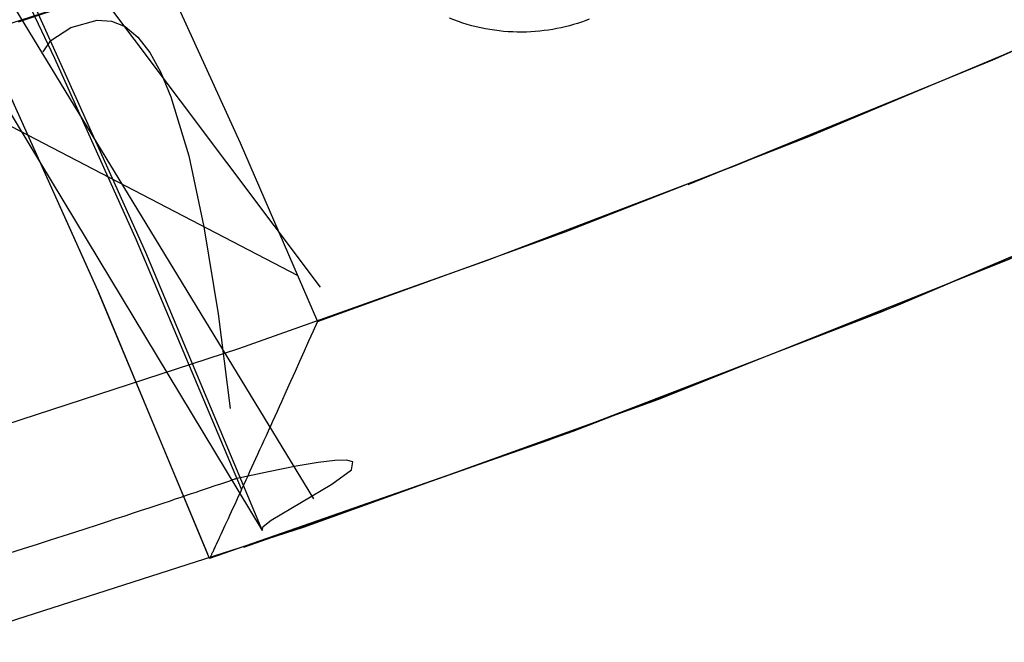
# Model space of a CAD drawing. Header units: millimetres. Extents: x -58 to 58, y -58 to 57.
# Tile 39 of 102: x 17.03 to 22.22, y -55.04 to -51.76. Entities that reach past the tile are written whole.
import ezdxf

# ---------------------------------------------------------------- set-up
doc = ezdxf.new("R2010")
doc.units = ezdxf.units.MM
doc.header["$MEASUREMENT"] = 0
doc.layers.add('Predefinito', color=5, linetype='Continuous')

msp = doc.modelspace()

# ---------------------------------------------------------------- linework, layer by layer
at = {"layer": 'Predefinito', "extrusion": (-5.19436e-06, 2.54963e-05, 1)}
msp.add_lwpolyline([(17.3356, -28.1987), (17.3293, -28.7285), (17.3355, -29.2598), (17.354, -29.7923), (17.3847, -30.3255), (17.4349, -30.9406), (17.5004, -31.5559), (17.5806, -32.1711), (17.6748, -32.7859), (17.7825, -33.4001), (17.9028, -34.0134), (18.0354, -34.6259), (18.1794, -35.2374), (18.4993, -36.4569), (18.8578, -37.6704), (19.2502, -38.8768), (19.6731, -40.0767), (20.1233, -41.2709), (20.5974, -42.4585), (21.6075, -44.8137), (22.6883, -47.1478), (23.8257, -49.4599), (25.0206, -51.7725)], dxfattribs=at)
at = {"layer": 'Predefinito'}
for points in [[(15.7642, -52.1703), (17.5556, -51.5951), (19.326, -50.9584), (21.0733, -50.261), (22.7956, -49.5036), (24.4907, -48.6873), (26.1566, -47.813), (27.7913, -46.8817), (29.3929, -45.8945), (30.9595, -44.8526), (32.4892, -43.7573), (33.9802, -42.6098), (35.4307, -41.4116), (36.8389, -40.164), (38.2033, -38.8685), (39.5221, -37.5267), (40.7938, -36.1402), (42.0169, -34.7106), (43.19, -33.2397), (44.3116, -31.7291)], [(43.864, -35.6118), (42.9294, -36.7331), (41.9652, -37.8308), (40.9723, -38.904), (39.9515, -39.9515), (38.904, -40.9723), (37.8308, -41.9652), (36.7331, -42.9294), (35.6118, -43.864), (34.4684, -44.7681), (33.304, -45.6409), (32.1199, -46.4819), (30.9174, -47.2902), (29.6978, -48.0655), (28.4625, -48.8072), (27.2128, -49.5148), (25.9501, -50.188), (24.6759, -50.8267), (23.3914, -51.4304), (22.0981, -51.9993), (20.7974, -52.533), (19.4905, -53.0318), (18.1788, -53.4956), (16.8637, -53.9246)], [(16.632, -55.042), (18.5219, -54.4352), (20.3898, -53.7634), (22.2333, -53.0276), (24.0504, -52.2286), (25.8388, -51.3674), (27.5964, -50.4449), (29.3211, -49.4623), (31.0109, -48.4208), (32.6637, -47.3216), (34.2776, -46.1659), (35.8507, -44.9553), (37.381, -43.6911), (38.8668, -42.3748), (40.3062, -41.008), (41.6976, -39.5924), (43.0394, -38.1296), (44.3298, -36.6213)], [(18.577, -54.286), (13.9259, -46.6564)], [(16.9716, -49.8693), (17.3186, -50.5555), (17.7634, -51.4787), (18.1887, -52.4111), (18.5956, -53.3522)], [(18.5956, -53.3522), (19.9008, -52.8792), (21.1945, -52.3741), (22.4753, -51.8374), (23.7422, -51.2695)], [(20.5493, -52.6306), (22.1562, -51.9745), (23.7422, -51.2695)], [(25.0203, -51.771), (23.3079, -52.5642), (21.5704, -53.3007), (19.8097, -53.9799), (18.0276, -54.6009)], [(18.2077, -54.5411), (19.9432, -53.9307), (21.6583, -53.2651), (23.3513, -52.5449), (25.0203, -51.771)], [(20.0275, -51.7605), (20.0074, -51.768), (19.9869, -51.7752), (19.9662, -51.782), (19.9452, -51.7883), (19.9238, -51.7942), (19.9022, -51.7997), (19.8803, -51.8048), (19.8581, -51.8094), (19.8357, -51.8135), (19.8131, -51.8171), (19.7902, -51.8202), (19.7671, -51.8228), (19.7439, -51.8249), (19.7204, -51.8264), (19.6968, -51.8274), (19.6731, -51.8279), (19.6493, -51.8277), (19.6254, -51.827), (19.6014, -51.8258), (19.5773, -51.8239), (19.5532, -51.8214), (19.5291, -51.8184), (19.505, -51.8147), (19.4809, -51.8105), (19.4569, -51.8057), (19.433, -51.8002), (19.4091, -51.7942), (19.3854, -51.7875), (19.3618, -51.7803), (19.3384, -51.7725), (19.3152, -51.7641), (19.2922, -51.7551)], [(18.0181, -54.5772), (17.437, -53.1863), (16.8383, -51.8613)], [(18.0276, -54.6009), (17.4465, -53.2082), (16.8478, -51.8815)]]:
    msp.add_lwpolyline(points, dxfattribs=at)
at = {"layer": 'Predefinito', "extrusion": (1, 0, 0)}
msp.add_lwpolyline([(-51.8279, 320), (-51.793, 319.9994), (-51.7581, 319.9976), (-51.7234, 319.9945), (-51.6887, 319.9903), (-51.6543, 319.9848), (-51.62, 319.9782), (-51.586, 319.9703), (-51.5523, 319.9613), (-51.5189, 319.9511), (-51.4859, 319.9397), (-51.4533, 319.9272), (-51.4212, 319.9136), (-51.3896, 319.8988), (-51.3585, 319.883), (-51.3279, 319.8661), (-51.298, 319.8481), (-51.2688, 319.8291), (-51.2402, 319.8091), (-51.2123, 319.7881), (-51.1852, 319.7661), (-51.1588, 319.7432), (-51.1333, 319.7194), (-51.1086, 319.6947), (-51.0848, 319.6692), (-51.0619, 319.6429), (-51.0399, 319.6157), (-51.0189, 319.5879), (-50.9989, 319.5593), (-50.9799, 319.53), (-50.9619, 319.5001), (-50.945, 319.4696), (-50.9292, 319.4385), (-50.9144, 319.4069), (-50.9008, 319.3747), (-50.8882, 319.3421), (-50.8769, 319.3091), (-50.8667, 319.2758), (-50.8576, 319.2421), (-50.8498, 319.2081), (-50.8431, 319.1738), (-50.8376, 319.1393), (-50.8334, 319.1047), (-50.8303, 319.0699), (-50.8285, 319.0351), (-50.8279, 319.0002)], dxfattribs=at)
at = {"layer": 'Predefinito', "extrusion": (-0.401388, 0.915908, 0)}
msp.add_lwpolyline([(4.3774, 320), (4.3996, 319.9998), (4.422, 319.999), (4.4445, 319.9977), (4.4673, 319.996), (4.4901, 319.9936), (4.5131, 319.9908), (4.5362, 319.9873), (4.5594, 319.9833), (4.5826, 319.9787), (4.6059, 319.9735), (4.6292, 319.9678), (4.6526, 319.9614), (4.6759, 319.9544), (4.6992, 319.9468), (4.7224, 319.9386), (4.7455, 319.9298), (4.7685, 319.9203), (4.7914, 319.9103), (4.8142, 319.8996), (4.8367, 319.8883), (4.8591, 319.8764), (4.8812, 319.8638), (4.903, 319.8507), (4.9246, 319.837), (4.9459, 319.8227), (4.9669, 319.8078), (4.9875, 319.7924), (5.0077, 319.7764), (5.0276, 319.7598), (5.047, 319.7427), (5.066, 319.7252), (5.0845, 319.7071), (5.1026, 319.6886), (5.1202, 319.6696), (5.1372, 319.6501), (5.1538, 319.6303), (5.1698, 319.6101), (5.1852, 319.5895), (5.2001, 319.5685), (5.2144, 319.5472), (5.2281, 319.5256), (5.2413, 319.5038), (5.2538, 319.4816), (5.2657, 319.4593), (5.277, 319.4367), (5.2877, 319.414), (5.2978, 319.3911), (5.3072, 319.3681), (5.316, 319.345), (5.3242, 319.3217), (5.3318, 319.2985), (5.3388, 319.2752), (5.3452, 319.2518), (5.351, 319.2285), (5.3561, 319.2052), (5.3607, 319.182), (5.3647, 319.1588), (5.3682, 319.1357), (5.371, 319.1127), (5.3734, 319.0899), (5.3752, 319.0671), (5.3764, 319.0446), (5.3772, 319.0222), (5.3774, 319)], dxfattribs=at)
at = {"layer": 'Predefinito', "extrusion": (-0.383175, 0.923676, 0)}
msp.add_lwpolyline([(3.5721, 319.952), (3.5906, 319.9459), (3.6089, 319.9394), (3.6273, 319.9325), (3.6455, 319.9252), (3.6637, 319.9176), (3.6818, 319.9095), (3.6998, 319.9011), (3.7177, 319.8922), (3.7355, 319.883), (3.7531, 319.8734), (3.7706, 319.8634), (3.788, 319.8531), (3.8051, 319.8423), (3.8221, 319.8312), (3.8389, 319.8197), (3.8554, 319.8079), (3.8718, 319.7957), (3.8879, 319.7832), (3.9038, 319.7703), (3.9194, 319.7571), (3.9348, 319.7436), (3.9499, 319.7297), (3.9647, 319.7156), (3.9792, 319.7011), (3.9934, 319.6863), (4.0073, 319.6713), (4.0209, 319.656), (4.0342, 319.6404), (4.0471, 319.6245), (4.0597, 319.6085), (4.072, 319.5922), (4.0839, 319.5756), (4.0954, 319.5589), (4.1066, 319.5419), (4.1174, 319.5248), (4.1278, 319.5075), (4.1378, 319.4901), (4.1475, 319.4724), (4.1568, 319.4547), (4.1657, 319.4368), (4.1742, 319.4188), (4.1823, 319.4008), (4.1901, 319.3826), (4.1974, 319.3643), (4.2044, 319.346), (4.2109, 319.3276), (4.2171, 319.3092), (4.2229, 319.2908), (4.2283, 319.2723), (4.2334, 319.2538), (4.238, 319.2354), (4.2423, 319.2169), (4.2462, 319.1985), (4.2498, 319.1801), (4.253, 319.1617), (4.2558, 319.1434), (4.2583, 319.1252), (4.2604, 319.107), (4.2622, 319.0889), (4.2636, 319.0709), (4.2647, 319.053), (4.2655, 319.0352), (4.266, 319.0176), (4.2661, 319)], dxfattribs=at)
at = {"layer": 'Predefinito', "extrusion": (-0.374383, 0.927274, 0)}
msp.add_lwpolyline([(3.5912, 319.4997), (3.6079, 319.4694), (3.6236, 319.4387), (3.6381, 319.4077), (3.6514, 319.3764), (3.6636, 319.3449), (3.6746, 319.3132), (3.6845, 319.2815), (3.6933, 319.2497), (3.7009, 319.2179), (3.7075, 319.1862), (3.7129, 319.1546), (3.7173, 319.1231), (3.7207, 319.0919), (3.7231, 319.061), (3.7245, 319.0303), (3.7249, 319)], dxfattribs=at)
at = {"layer": 'Predefinito', "extrusion": (-6.07796e-07, 1, 0.000567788)}
msp.add_lwpolyline([(-18.0276, 319.031), (-18.3047, 60.1345)], dxfattribs=at)
at = {"layer": 'Predefinito'}
for points in [[(13.6797, -46.7954, 60.1664), (18.3048, -54.4539, 60.1036)], [(18.6119, -53.1715, 49.9815), (14.4261, -47.6054, 48.4244)], [(16.4106, -50.2499, 60.0955), (17.0587, -51.5854, 60.0982), (17.6903, -52.9862, 60.1009), (18.3048, -54.4539, 60.1036)], [(18.4939, -53.1126, 39.9653), (14.1302, -50.8417, 38.1971)], [(18.1962, -54.2361, 319.7071), (17.6421, -52.924, 319.7071), (17.2111, -51.9676, 319.7071), (16.7594, -51.0203, 319.7071)], [(18.4442, -51.2841, 35), (18.2489, -51.3539, 34.3815), (18.1423, -51.3917, 34.0722), (18.0284, -51.4318, 33.7629), (17.9058, -51.4746, 33.4536), (17.7735, -51.5204, 33.1443), (17.6307, -51.5694, 32.835), (17.5549, -51.5953, 32.6804), (17.4755, -51.6222, 32.5257), (17.3925, -51.6503, 32.3711), (17.3054, -51.6795, 32.2165), (17.2142, -51.71, 32.0618), (17.1184, -51.7418, 31.9072), (17.0179, -51.7749, 31.7525)], [(17.1508, -51.9324, 60.1705), (17.1906, -51.8726, 57.3871), (17.295, -51.8041, 54.7733), (17.4351, -51.7658, 52.1719), (17.5096, -51.7709, 50.8801), (17.5821, -51.7991, 49.5965), (17.6498, -51.8543, 48.3226), (17.7124, -51.9356, 47.0595), (17.7701, -52.041, 45.8083), (17.8232, -52.1683, 44.5698), (17.9174, -52.48, 42.135), (17.9974, -52.8538, 39.7628), (18.0716, -53.3125, 37.2564), (18.136, -53.8099, 34.8166)], [(18.5956, -53.3522, 320), (18.5726, -53.4039, 319.9991), (18.5492, -53.4563, 319.9965), (18.5256, -53.5091, 319.992), (18.5018, -53.5622, 319.9857), (18.4779, -53.6155, 319.9776), (18.4539, -53.6688, 319.9674), (18.43, -53.722, 319.9554), (18.4062, -53.7748, 319.9413), (18.3944, -53.801, 319.9335), (18.3826, -53.8271, 319.9252), (18.3708, -53.853, 319.9164), (18.3592, -53.8787, 319.9071), (18.3476, -53.9043, 319.8973), (18.3361, -53.9296, 319.887), (18.3247, -53.9547, 319.8763), (18.3134, -53.9795, 319.865), (18.3022, -54.0041, 319.8533), (18.2912, -54.0283, 319.8412), (18.2803, -54.0523, 319.8286), (18.2695, -54.0759, 319.8155), (18.2589, -54.0991, 319.802), (18.2484, -54.122, 319.788), (18.2381, -54.1445, 319.7736), (18.228, -54.1666, 319.7587), (18.2178, -54.1889, 319.743), (18.2077, -54.2108, 319.7268), (18.1978, -54.2325, 319.7099), (18.188, -54.2539, 319.6925), (18.1783, -54.2749, 319.6745), (18.1688, -54.2955, 319.6559), (18.1595, -54.3157, 319.6368), (18.1504, -54.3355, 319.6171), (18.1415, -54.3548, 319.5968), (18.1328, -54.3736, 319.576), (18.1244, -54.3919, 319.5546), (18.1162, -54.4096, 319.5326), (18.1083, -54.4267, 319.5101), (18.1007, -54.4432, 319.4871), (18.0934, -54.4591, 319.4635), (18.0864, -54.4743, 319.4394), (18.0798, -54.4886, 319.4151), (18.0735, -54.5021, 319.3903), (18.0676, -54.5149, 319.365), (18.062, -54.527, 319.3392), (18.0568, -54.5382, 319.313), (18.0543, -54.5435, 319.2997), (18.0519, -54.5486, 319.2863), (18.0497, -54.5535, 319.2729), (18.0475, -54.5582, 319.2593), (18.0454, -54.5626, 319.2456), (18.0435, -54.5668, 319.2318), (18.0416, -54.5708, 319.2179), (18.0399, -54.5746, 319.204), (18.0382, -54.5781, 319.1899), (18.0367, -54.5814, 319.1757), (18.0353, -54.5844, 319.1615), (18.034, -54.5872, 319.1472), (18.0328, -54.5898, 319.1328), (18.0317, -54.5921, 319.1183), (18.0308, -54.5941, 319.1038), (18.03, -54.5959, 319.0892), (18.0293, -54.5974, 319.0745), (18.0287, -54.5986, 319.0597), (18.0282, -54.5996, 319.0449), (18.0279, -54.6003, 319.03), (18.0277, -54.6007, 319.015), (18.0276, -54.6009, 319)], [(18.3048, -54.4539, 60.1036), (18.3101, -54.4321, 58.5236), (18.3525, -54.3979, 56.9435), (18.6716, -54.2095, 50.6208), (18.7751, -54.1338, 47.4589), (18.7831, -54.0911, 44.2973), (18.7489, -54.083, 42.7166), (18.6882, -54.0839, 41.1358), (18.6, -54.0943, 39.5551), (18.4835, -54.1141, 37.9745), (18.3383, -54.1433, 36.3939), (18.1636, -54.1819, 34.8132)], [(18.1636, -54.1819, 34.8132), (18.1623, -54.1823, 34.7307), (18.1592, -54.1833, 34.6481), (18.1545, -54.1849, 34.5656), (18.1484, -54.187, 34.483), (18.1319, -54.1926, 34.3179), (18.111, -54.1997, 34.1527), (18.0856, -54.2083, 33.9875), (18.0551, -54.2186, 33.8224), (18.0193, -54.2307, 33.6572), (17.9992, -54.2375, 33.5745), (17.9776, -54.2448, 33.4919), (17.9546, -54.2525, 33.4094), (17.9299, -54.2608, 33.3268), (17.9036, -54.2696, 33.2443), (17.8755, -54.279, 33.1617), (17.8457, -54.289, 33.0791), (17.8139, -54.2996, 32.9966), (17.7803, -54.3108, 32.914), (17.7446, -54.3226, 32.8314), (17.7068, -54.3351, 32.7488), (17.6669, -54.3483, 32.6662), (17.6246, -54.3623, 32.5836), (17.5799, -54.377, 32.5009), (17.5326, -54.3925, 32.4183), (17.4827, -54.4088, 32.3357), (17.4299, -54.426, 32.253), (17.3742, -54.4441, 32.1704), (17.3154, -54.4631, 32.0876), (17.2533, -54.4832, 32.0048), (17.1877, -54.5042, 31.9221), (17.1182, -54.5265, 31.8393), (17.0447, -54.5499, 31.7565), (16.9668, -54.5746, 31.6736)]]:
    msp.add_polyline3d(points, dxfattribs=at)

doc.saveas('drawing.dxf')
